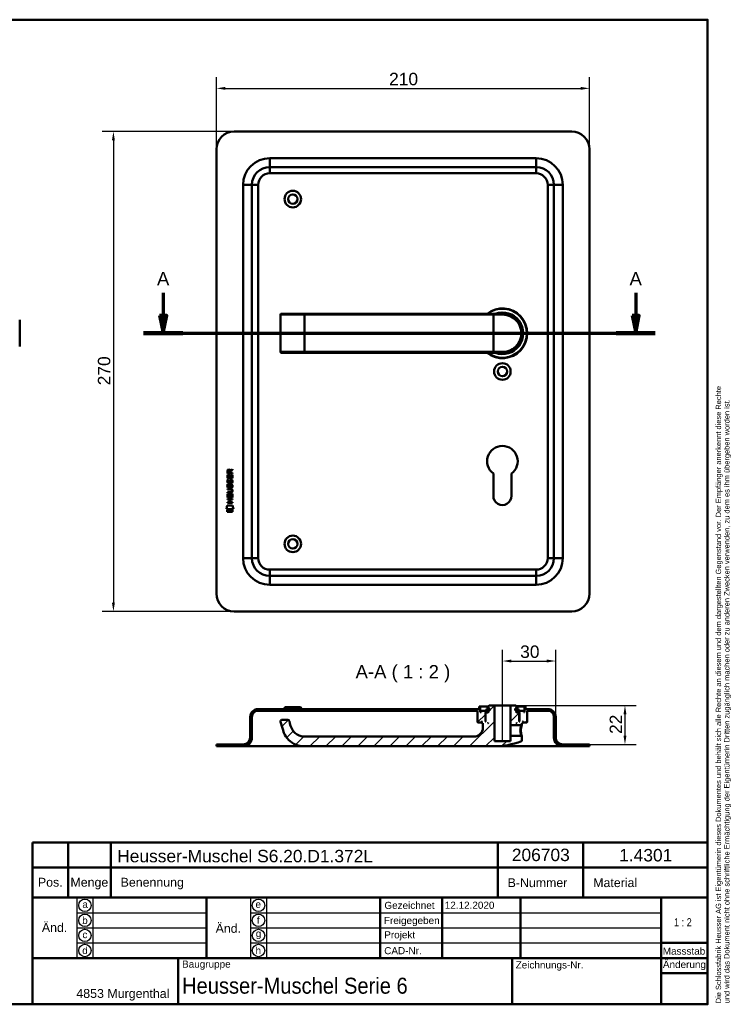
# Model space of a CAD drawing. Header units: millimetres. Extents: x 20 to 833, y 20 to 574.
# Tile 3 of 3: x 433 to 833, y 20 to 574. Entities that reach past the tile are written whole.
import ezdxf
from ezdxf.enums import TextEntityAlignment as Align

# ---------------------------------------------------------------- set-up
doc = ezdxf.new("R2010")
doc.units = ezdxf.units.MM
doc.header["$LTSCALE"] = 2
for name, color, linetype, lineweight in [('Bemaßungen(DIN)', 7, 'Continuous', 25), ('Mittellinie(DIN)', 7, 'Continuous', 25), ('Schnittansichtslinien(DIN)', 7, 'Continuous', 70), ('Sichtbare Kanten(DIN)', 7, 'Continuous', 50), ('Sichtbare tangentiale Kanten(DIN)', 7, 'Continuous', 50), ('Skizziergeometrie(DIN)', 7, 'Continuous', 50), ('Skizzierlinie(DIN)', 7, 'Continuous', 25), ('Symbole(DIN)', 7, 'Continuous', 25)]:
    doc.layers.add(name, color=color, linetype=linetype, lineweight=lineweight)
doc.layers.add('Schraffur', color=179, linetype='Continuous', lineweight=9, true_color=0x1e1e47)
doc.styles.add('Aktuell-DIN', font='arial.ttf')
doc.styles.add('Aktuell-DINGroßer Text', font='arial.ttf')
doc.styles.add('STANDARD-DIN~0', font='arial.ttf')
doc.styles.add('Textstil10', font='arial.ttf')
doc.styles.add('Textstil41', font='arial.ttf', dxfattribs={"width": 0.8})
doc.styles.add('Textstil83', font='arial.ttf', dxfattribs={"width": 0.8})
doc.dimstyles.new('CAD-LAN', dxfattribs={"dimscale": 2, "dimtxt": 3.5, "dimasz": 2.5, "dimexe": 3.175, "dimexo": 0, "dimgap": 0.8, "dimtad": 1, "dimrnd": 1e-08, "dimtxsty": 'STANDARD-DIN~0', "dimcen": 0.09, "dimdle": 10, "dimclrd": 250, "dimclre": 250, "dimclrt": 250, "dimadec": 0, "dimazin": 2, "dimtfac": 1, "dimtmove": 0, "dimatfit": 3, "dimfxl": 1, "dimtolj": 1, "dimtzin": 0, "dimlwd": 25, "dimlwe": 25, "dimarcsym": 0})

# ---------------------------------------------------------------- blocks, each defined once
blk = doc.blocks.new('Ränder Standardrahmen')
at = {"layer": 'Skizziergeometrie(DIN)', "flags": 128}
blk.add_lwpolyline([(10, 10), (10, 287), (410, 287), (410, 10), (10, 10)], dxfattribs=at)
blk = doc.blocks.new('Schriftfelder Heusser')
at = {"layer": 'Skizziergeometrie(DIN)'}
for p, q in [((101, 229.92), (101, 236.92)), ((101, 236.92), (291, 236.92)), ((111, 229.92), (111, 236.92)), ((123, 229.92), (123, 236.92)), ((232, 229.92), (232, 236.92)), ((256, 229.92), (256, 236.92)), ((291, 236.92), (291, 229.92)), ((101, 191.42), (101, 229.92)), ((101, 229.92), (291, 229.92)), ((111, 229.92), (111, 221.42)), ((123, 229.92), (123, 221.42)), ((232, 229.92), (232, 221.42)), ((256, 229.92), (256, 221.42)), ((291, 229.92), (291, 191.42)), ((101, 221.42), (291, 221.42)), ((150, 221.42), (150, 204.42)), ((198.85, 221.42), (198.85, 204.42)), ((216.35, 221.42), (216.35, 204.42)), ((238.35, 221.42), (238.35, 204.42)), ((278, 221.42), (278, 191.42)), ((278, 208.67), (291, 208.67)), ((101, 204.42), (291, 204.42)), ((142, 204.42), (142, 191.42)), ((236, 204.42), (236, 191.42)), ((278, 200.17), (291, 200.17)), ((291, 191.42), (101, 191.42))]:
    blk.add_line(p, q, dxfattribs=at)
at = {"layer": 'Skizzierlinie(DIN)'}
for p, q in [((113.5, 221.42), (113.5, 204.42)), ((118, 221.42), (118, 204.42)), ((162.35, 221.42), (162.35, 204.42)), ((166.85, 221.42), (166.85, 204.42)), ((113.5, 217.17), (150, 217.17)), ((162.35, 217.17), (278, 217.17)), ((113.5, 212.92), (150, 212.92)), ((162.35, 212.92), (278, 212.92)), ((113.5, 208.67), (150, 208.67)), ((162.35, 208.67), (278, 208.67))]:
    blk.add_line(p, q, dxfattribs=at)
for centre in [(115.75, 219.25), (164.6, 219.25), (115.75, 215.04), (164.6, 215.04), (115.75, 210.79), (164.6, 210.79), (115.75, 206.54), (164.6, 206.54)]:
    blk.add_circle(centre, 1.75, dxfattribs=at)
at = {"layer": 'Symbole(DIN)', "color": 7, "insert": (293.33, 191.7), "char_height": 1.5, "width": 182.3003, "attachment_point": 1, "rotation": 90, "line_spacing_factor": 0.944221, "style": 'Aktuell-DIN'}
blk.add_mtext('\\fArial|b0|i0;\\H1.5000;Die Schlossfabrik Heusser AG ist Eigentümerin dieses Dokumentes und behält sich alle Rechte an diesem und dem dargestellten Gegenstand vor. Der Empfänger anerkennt diese Rechte\\Pund wird das Dokument nicht ohne schriftliche Ermächtigung der Eigentümerin Dritten zugänglich machen oder zu anderen Zwecken verwenden, zu dem es ihm übergeben worden ist.\\P ', dxfattribs=at)
at = {"layer": 'Symbole(DIN)', "color": 179, "true_color": 0x262659, "style": 'Aktuell-DIN'}
for s, insert, char_height, attachment_point in [('B-Nummer', (234.74, 225.62), 2.489, 4), ('Material', (265.02, 225.62), 2.489, 5), ('Pos.', (106, 227), 2.489, 2), ('Menge', (117, 227), 2.489, 2), ('Benennung', (125.81, 225.38), 2.489, 4), ('\\fArial|b0|i0;a', (115.81, 219.53), 2, 5), ('\\fArial|b0|i0;e', (164.54, 219.53), 2, 5), ('\\fArial|b0|i0;Gezeichnet', (200.05, 219.23), 2, 4), ('\\fArial|b0|i0;b', (115.75, 215), 2, 5), ('\\fArial|b0|i0;f', (164.55, 215.06), 2, 5), ('\\fArial|b0|i0;Freigegeben', (199.92, 216), 2, 1), ('\\fArial|b0|i0;c', (115.75, 211.01), 2, 5), ('\\fArial|b0|i0;g', (164.63, 211.05), 2, 5), ('\\fArial|b0|i0;Projekt', (200, 211.98), 2, 1), ('\\fArial|b0|i0;d', (115.76, 206.55), 2, 5), ('\\fArial|b0|i0;h', (164.55, 206.57), 2, 5), ('\\fArial|b0|i0;CAD-Nr.', (200, 207.5), 2, 1), ('\\fArial|b0|i0;\\H2.0000;Massstab', (284.39, 206.37), 2, 5), ('\\fArial|b0|i0;\\H2.0000;Baugruppe', (143.1, 203.73), 2, 1), ('\\fArial|b0|i0;Zeichnungs-Nr.', (237, 203.5), 2, 1), ('\\fArial|b0|i0;\\H2.5000;4853 Murgenthal', (113.33, 192.46), 2.5, 7)]:
    blk.add_mtext(s, dxfattribs=dict(at, insert=insert, char_height=char_height, attachment_point=attachment_point))
at = {"layer": 'Symbole(DIN)', "color": 179, "true_color": 0x262659, "attachment_point": 5, "style": 'Aktuell-DIN'}
for s, insert, char_height, width in [('Änd.', (107.21, 213), 2.489, 12.3494), ('Änd.', (156.12, 212.76), 2.489, 12.3494), ('\\fArial|b0|i0;Änderung', (284.51, 202.33), 2, 12.1143)]:
    blk.add_mtext(s, dxfattribs=dict(at, insert=insert, char_height=char_height, width=width))
at = {"layer": 'Symbole(DIN)', "color": 7, "insert": (143.1, 196.62), "char_height": 4.5, "width": 90.18, "attachment_point": 4, "style": 'Aktuell-DIN'}
blk.add_mtext('\\fArial|b0|i0;\\W0.90;\\H4.5000;Heusser-Muschel Serie 6', dxfattribs=at)
at = {"layer": 'Symbole(DIN)', "color": 179, "true_color": 0x262659, "style": 'Textstil10'}
blk.add_attdef('ERSTELLUNGSDATUM_001', (217.04, 218.29), '', height=2, dxfattribs=at)
at = {"layer": 'Symbole(DIN)', "color": 179, "true_color": 0x262659}
for tag, height, style, p in [('AUTOR', 2.49, 'Aktuell-DIN', (240.03, 219.26)), ('KONTROLLDATUM', 2, 'Textstil10', (217.42, 215.04)), ('KONTROLLIERT_VON', 2, 'Textstil10', (239.98, 215.05))]:
    blk.add_attdef(tag, text='', height=height, dxfattribs=dict(at, style=style)).set_placement(p, align=Align.MIDDLE_LEFT)
at = {"layer": 'Symbole(DIN)', "color": 7, "style": 'Textstil83', "width": 0.8}
blk.add_attdef('Anfänglicher_Ansichtsmaßstab_001', (281.57, 213.34), '', height=2.3, dxfattribs=at)
at = {"layer": 'Symbole(DIN)', "color": 179, "true_color": 0x262659, "style": 'Textstil10'}
blk.add_attdef('PROJEKT', text='', height=2, dxfattribs=at).set_placement((217.77, 209.72), align=Align.BOTTOM_LEFT)
at = {"layer": 'Symbole(DIN)', "color": 7, "style": 'Textstil41', "width": 0.8}
blk.add_attdef('STATUS', text='', height=5, dxfattribs=at).set_placement((284.53, 195.86), align=Align.MIDDLE_CENTER)
blk = doc.blocks.new('*D20')
at = {"layer": 'Bemaßungen(DIN)', "color": 250, "linetype": 'Continuous', "lineweight": 25, "true_color": 0x3f3f3f, "transparency": 16777216}
for p, q in [((553.53, 511.06), (479.18, 511.06)), ((485.53, 506.06), (485.53, 246.06)), ((553.53, 241.06), (479.18, 241.06))]:
    blk.add_line(p, q, dxfattribs=at)
at = {"layer": 'Bemaßungen(DIN)', "color": 250, "linetype": 'Continuous', "true_color": 0x3f3f3f, "transparency": 16777216}
for points in [[(484.7, 506.06), (486.37, 506.06), (485.53, 511.06)], [(484.7, 246.06), (486.37, 246.06), (485.53, 241.06)]]:
    blk.add_solid(points, dxfattribs=at)
at = {"layer": 'Defpoints', "color": 0, "linetype": 'Continuous', "transparency": 16777216}
for p in [(553.53, 511.06), (485.53, 241.06), (553.53, 241.06)]:
    blk.add_point(p, dxfattribs=at)
at = {"layer": 'Bemaßungen(DIN)', "color": 250, "linetype": 'Continuous', "lineweight": 25, "true_color": 0x3f3f3f, "transparency": 16777216, "insert": (476.78, 368.28), "char_height": 7, "attachment_point": 1, "rotation": 90, "style": 'STANDARD-DIN~0'}
blk.add_mtext('\\A1;270', dxfattribs=at)
blk = doc.blocks.new('*D21')
at = {"layer": 'Bemaßungen(DIN)', "color": 250, "linetype": 'Continuous', "lineweight": 25, "true_color": 0x3f3f3f, "transparency": 16777216}
for p, q in [((543.53, 501.06), (543.53, 541.72)), ((753.53, 501.06), (753.53, 541.72)), ((548.53, 535.37), (748.53, 535.37))]:
    blk.add_line(p, q, dxfattribs=at)
at = {"layer": 'Bemaßungen(DIN)', "color": 250, "linetype": 'Continuous', "true_color": 0x3f3f3f, "transparency": 16777216}
for points in [[(548.53, 536.2), (548.53, 534.53), (543.53, 535.37)], [(748.53, 536.2), (748.53, 534.53), (753.53, 535.37)]]:
    blk.add_solid(points, dxfattribs=at)
at = {"layer": 'Defpoints', "color": 0, "linetype": 'Continuous', "transparency": 16777216}
for p in [(753.53, 535.37), (543.53, 501.06), (753.53, 501.06)]:
    blk.add_point(p, dxfattribs=at)
at = {"layer": 'Bemaßungen(DIN)', "color": 250, "linetype": 'Continuous', "lineweight": 25, "true_color": 0x3f3f3f, "transparency": 16777216, "insert": (640.75, 544.12), "char_height": 7, "attachment_point": 1, "style": 'STANDARD-DIN~0'}
blk.add_mtext('\\A1;210', dxfattribs=at)
blk = doc.blocks.new('2DTransSchnitt0')
at = {"layer": 'Schnittansichtslinien(DIN)', "linetype": 'Continuous'}
for p, q in [((256.78, 210.2), (256.78, 203.78)), ((389.8, 210.2), (389.8, 203.78)), ((255.78, 203.78), (256.78, 198.78)), ((257.78, 203.78), (255.78, 203.78)), ((256.78, 203.78), (256.78, 198.78)), ((256.78, 198.78), (257.78, 203.78)), ((388.8, 203.78), (389.8, 198.78)), ((390.8, 203.78), (388.8, 203.78)), ((389.8, 203.78), (389.8, 198.78)), ((389.8, 198.78), (390.8, 203.78)), ((251.27, 198.78), (395.31, 198.78))]:
    blk.add_line(p, q, dxfattribs=at)
at = {"layer": 'Schnittansichtslinien(DIN)', "linetype": 'Continuous', "lineweight": 140}
for p, q in [((251.27, 198.78), (262.3, 198.78)), ((384.28, 198.78), (395.31, 198.78))]:
    blk.add_line(p, q, dxfattribs=at)
at = {"layer": 'Schnittansichtslinien(DIN)', "linetype": 'Continuous', "flags": 128}
for points in [[(255.78, 203.78), (256.78, 198.78), (257.78, 203.78), (255.78, 203.78)], [(388.8, 203.78), (389.8, 198.78), (390.8, 203.78), (388.8, 203.78)]]:
    blk.add_lwpolyline(points, dxfattribs=at)
at = {"layer": 'Schnittansichtslinien(DIN)'}
for points in [[(255.78, 203.78), (256.78, 198.78), (257.78, 203.78), (255.78, 203.78)], [(388.8, 203.78), (389.8, 198.78), (390.8, 203.78), (388.8, 203.78)]]:
    blk.add_solid(points, dxfattribs=at)
at = {"layer": 'Schnittansichtslinien(DIN)', "char_height": 3.73, "attachment_point": 7, "style": 'Aktuell-DINGroßer Text'}
for insert in [(255.03, 212.28), (388.05, 212.28)]:
    blk.add_mtext('A', dxfattribs=dict(at, insert=insert))
blk = doc.blocks.new('*D24')
at = {"layer": 'Bemaßungen(DIN)', "color": 250, "linetype": 'Continuous', "lineweight": 25, "true_color": 0x3f3f3f, "transparency": 16777216}
for p, q in [((704.53, 193.15), (704.53, 219.5)), ((734.53, 181.65), (734.53, 219.5)), ((709.53, 213.15), (729.53, 213.15))]:
    blk.add_line(p, q, dxfattribs=at)
at = {"layer": 'Bemaßungen(DIN)', "color": 250, "linetype": 'Continuous', "true_color": 0x3f3f3f, "transparency": 16777216}
for points in [[(709.53, 213.98), (709.53, 212.32), (704.53, 213.15)], [(729.53, 213.98), (729.53, 212.32), (734.53, 213.15)]]:
    blk.add_solid(points, dxfattribs=at)
at = {"layer": 'Defpoints', "color": 0, "linetype": 'Continuous', "transparency": 16777216}
for p in [(734.53, 213.15), (704.53, 193.15), (734.53, 181.65)]:
    blk.add_point(p, dxfattribs=at)
at = {"layer": 'Bemaßungen(DIN)', "color": 250, "linetype": 'Continuous', "lineweight": 25, "true_color": 0x3f3f3f, "transparency": 16777216, "insert": (714.53, 221.9), "char_height": 7, "attachment_point": 1, "style": 'STANDARD-DIN~0'}
blk.add_mtext('\\A1;30', dxfattribs=at)
blk = doc.blocks.new('*D25')
at = {"layer": 'Bemaßungen(DIN)', "color": 250, "linetype": 'Continuous', "lineweight": 25, "true_color": 0x3f3f3f, "transparency": 16777216}
for p, q in [((712.03, 188.15), (779.88, 188.15)), ((773.53, 183.15), (773.53, 171.15)), ((753.53, 166.15), (779.88, 166.15))]:
    blk.add_line(p, q, dxfattribs=at)
at = {"layer": 'Bemaßungen(DIN)', "color": 250, "linetype": 'Continuous', "true_color": 0x3f3f3f, "transparency": 16777216}
for points in [[(772.7, 183.15), (774.37, 183.15), (773.53, 188.15)], [(772.7, 171.15), (774.37, 171.15), (773.53, 166.15)]]:
    blk.add_solid(points, dxfattribs=at)
at = {"layer": 'Defpoints', "color": 0, "linetype": 'Continuous', "transparency": 16777216}
for p in [(712.03, 188.15), (753.53, 166.15), (773.53, 166.15)]:
    blk.add_point(p, dxfattribs=at)
at = {"layer": 'Bemaßungen(DIN)', "color": 250, "linetype": 'Continuous', "lineweight": 25, "true_color": 0x3f3f3f, "transparency": 16777216, "insert": (764.9, 172.11), "char_height": 7, "attachment_point": 1, "rotation": 90, "style": 'STANDARD-DIN~0'}
blk.add_mtext('\\A1;22', dxfattribs=at)

msp = doc.modelspace()

# ---------------------------------------------------------------- hatches: boundary and pattern name
at = {"layer": 'Schraffur'}
h = msp.add_hatch(dxfattribs=at)
h.set_pattern_fill('ANSI31', color=256, scale=50.8, style=0)
h.set_pattern_definition([(45, (0, 0), (-4.49013, 4.49013), [])])
edge = h.paths.add_edge_path()
edge.add_spline(control_points=[(715.16, 177.151), (715.221, 177.212), (715.283, 177.273), (715.408, 177.393), (715.47, 177.454), (715.533, 177.514)], knot_values=[-0.0519781, -0.0519781, -0.0519781, -0.0519781, -0.0260545, -0.0260545, 0, 0, 0, 0], degree=3, periodic=0)
edge.add_line((715.533, 177.514), (715.533, 178.151))
edge.add_line((715.533, 178.151), (715.833, 178.151))
edge.add_line((715.833, 178.151), (716.033, 178.351))
edge.add_line((716.033, 178.351), (716.033, 178.951))
edge.add_line((716.033, 178.951), (715.833, 179.151))
edge.add_line((715.833, 179.151), (716.133, 179.151))
edge.add_line((716.133, 179.151), (716.133, 178.651))
edge.add_line((716.133, 178.651), (716.233, 178.551))
edge.add_line((716.233, 178.551), (718.333, 178.551))
edge.add_line((718.333, 178.551), (718.533, 178.751))
edge.add_line((718.533, 178.751), (718.533, 185.151))
edge.add_line((718.533, 185.151), (730.033, 185.151))
edge.add_ellipse((730.033, 181.651), major_axis=(0, 3.5), ratio=1, start_angle=270, end_angle=360, ccw=False)
edge.add_line((733.533, 181.651), (733.533, 170.151))
edge.add_ellipse((738.533, 170.151), major_axis=(-5, 0), ratio=1, start_angle=0, end_angle=90)
edge.add_line((738.533, 165.151), (753.533, 165.151))
edge.add_line((753.533, 165.151), (753.533, 166.151))
edge.add_line((753.533, 166.151), (738.533, 166.151))
edge.add_ellipse((738.533, 170.151), major_axis=(0, -4), ratio=1, start_angle=270, end_angle=360, ccw=False)
edge.add_line((734.533, 170.151), (734.533, 181.651))
edge.add_ellipse((730.033, 181.651), major_axis=(4.5, 0), ratio=1, start_angle=0, end_angle=90)
edge.add_line((730.033, 186.151), (717.533, 186.151))
edge.add_line((717.533, 186.151), (717.533, 187.651))
edge.add_line((717.533, 187.651), (717.033, 187.651))
edge.add_line((717.033, 187.651), (717.033, 184.351))
edge.add_line((717.033, 184.351), (716.533, 184.351))
edge.add_line((716.533, 184.351), (716.533, 185.151))
edge.add_line((716.533, 185.151), (713.533, 185.151))
edge.add_line((713.533, 185.151), (713.533, 184.351))
edge.add_line((713.533, 184.351), (714.283, 184.351))
edge.add_line((714.283, 184.351), (714.083, 184.151))
edge.add_line((714.083, 184.151), (714.083, 179.351))
edge.add_line((714.083, 179.351), (714.283, 179.151))
edge.add_line((714.283, 179.151), (714.033, 179.151))
edge.add_line((714.033, 179.151), (714.033, 183.951))
edge.add_line((714.033, 183.951), (713.833, 184.151))
edge.add_line((713.833, 184.151), (712.733, 184.151))
edge.add_line((712.733, 184.151), (712.533, 183.951))
edge.add_line((712.533, 183.951), (712.533, 185.351))
edge.add_line((712.533, 185.351), (713.549, 185.351))
edge.add_line((713.549, 185.351), (713.549, 186.251))
edge.add_line((713.549, 186.251), (712.047, 186.251))
edge.add_line((712.047, 186.251), (712.047, 185.351))
edge.add_line((712.047, 185.351), (711.633, 185.351))
edge.add_line((711.633, 185.351), (711.633, 186.451))
edge.add_line((711.633, 186.451), (712.533, 186.451))
edge.add_line((712.533, 186.451), (712.533, 187.651))
edge.add_line((712.533, 187.651), (712.033, 188.151))
edge.add_line((712.033, 188.151), (709.033, 188.151))
edge.add_line((709.033, 188.151), (709.033, 177.151))
edge.add_line((709.033, 177.151), (715.16, 177.151))
h.paths.add_polyline_path([(712.733, 178.151), (712.533, 178.151), (712.533, 178.351)], flags=0)
edge = h.paths.add_edge_path()
edge.add_spline(control_points=[(715.533, 170.787), (715.47, 170.847), (715.408, 170.908), (715.284, 171.029), (715.221, 171.089), (715.161, 171.151)], knot_values=[-0.0521166, -0.0521166, -0.0521166, -0.0521166, -0.0260583, -0.0260583, -0.0000782, -0.0000782, -0.0000782, -0.0000782], degree=3, periodic=0)
edge.add_line((715.161, 171.151), (709.033, 171.151))
edge.add_line((709.033, 171.151), (709.033, 168.151))
edge.add_line((709.033, 168.151), (700.033, 168.151))
edge.add_line((700.033, 168.151), (700.033, 188.151))
edge.add_line((700.033, 188.151), (697.033, 188.151))
edge.add_line((697.033, 188.151), (696.533, 187.651))
edge.add_line((696.533, 187.651), (696.533, 186.451))
edge.add_line((696.533, 186.451), (697.433, 186.451))
edge.add_line((697.433, 186.451), (697.433, 185.351))
edge.add_line((697.433, 185.351), (697.018, 185.351))
edge.add_line((697.018, 185.351), (697.018, 186.251))
edge.add_line((697.018, 186.251), (695.516, 186.251))
edge.add_line((695.516, 186.251), (695.516, 185.351))
edge.add_line((695.516, 185.351), (696.533, 185.351))
edge.add_line((696.533, 185.351), (696.533, 183.951))
edge.add_line((696.533, 183.951), (696.333, 184.151))
edge.add_line((696.333, 184.151), (695.233, 184.151))
edge.add_line((695.233, 184.151), (695.033, 183.951))
edge.add_line((695.033, 183.951), (695.033, 179.151))
edge.add_line((695.033, 179.151), (694.783, 179.151))
edge.add_line((694.783, 179.151), (694.983, 179.351))
edge.add_line((694.983, 179.351), (694.983, 184.151))
edge.add_line((694.983, 184.151), (694.783, 184.351))
edge.add_line((694.783, 184.351), (695.533, 184.351))
edge.add_line((695.533, 184.351), (695.533, 185.151))
edge.add_line((695.533, 185.151), (692.533, 185.151))
edge.add_line((692.533, 185.151), (692.533, 184.351))
edge.add_line((692.533, 184.351), (692.033, 184.351))
edge.add_line((692.033, 184.351), (692.033, 187.651))
edge.add_line((692.033, 187.651), (691.533, 187.651))
edge.add_line((691.533, 187.651), (691.533, 186.151))
edge.add_line((691.533, 186.151), (567.033, 186.151))
edge.add_ellipse((567.033, 181.651), major_axis=(0, 4.5), ratio=1, start_angle=0, end_angle=90)
edge.add_line((562.533, 181.651), (562.533, 170.151))
edge.add_ellipse((558.533, 170.151), major_axis=(4, 0), ratio=1, start_angle=270, end_angle=360, ccw=False)
edge.add_line((558.533, 166.151), (543.533, 166.151))
edge.add_line((543.533, 166.151), (543.533, 165.151))
edge.add_line((543.533, 165.151), (558.533, 165.151))
edge.add_ellipse((558.533, 170.151), major_axis=(0, -5), ratio=1, start_angle=0, end_angle=90)
edge.add_line((563.533, 170.151), (563.533, 181.651))
edge.add_ellipse((567.033, 181.651), major_axis=(-3.5, 0), ratio=1, start_angle=270, end_angle=360, ccw=False)
edge.add_line((567.033, 185.151), (690.533, 185.151))
edge.add_line((690.533, 185.151), (690.533, 178.751))
edge.add_line((690.533, 178.751), (690.733, 178.551))
edge.add_line((690.733, 178.551), (692.833, 178.551))
edge.add_line((692.833, 178.551), (692.933, 178.651))
edge.add_line((692.933, 178.651), (692.933, 179.151))
edge.add_line((692.933, 179.151), (693.233, 179.151))
edge.add_line((693.233, 179.151), (693.033, 178.951))
edge.add_line((693.033, 178.951), (693.033, 178.351))
edge.add_line((693.033, 178.351), (693.233, 178.151))
edge.add_line((693.233, 178.151), (693.533, 178.151))
edge.add_line((693.533, 178.151), (693.533, 175.651))
edge.add_ellipse((688.533, 175.651), major_axis=(5, 0), ratio=1, start_angle=270, end_angle=360, ccw=False)
edge.add_line((688.533, 170.651), (593.033, 170.651))
edge.add_spline(control_points=[(593.033, 170.651), (592.22, 170.651), (591.406, 170.788), (590.082, 171.223), (589.296, 171.542), (587.598, 172.767), (586.864, 173.549), (585.409, 175.86), (585.084, 177.374), (584.613, 179.38)], knot_values=[-1.922427, -1.922427, -1.922427, -1.922427, -1.3852973, -1.3852973, -1.0019081, -1.0019081, -0.6180262, -0.6180262, 0, 0, 0, 0], degree=3, periodic=0)
edge.add_ellipse((583.64, 179.151), major_axis=(0.974, 0.229), ratio=1, start_angle=0, end_angle=76.78481)
edge.add_line((583.64, 180.151), (580.639, 180.151))
edge.add_ellipse((580.639, 179.151), major_axis=(0, 1), ratio=1, start_angle=0, end_angle=106)
edge.add_spline(control_points=[(579.678, 178.875), (581.13, 173.812), (581.166, 173.602), (582.143, 171.343), (583.029, 169.945), (585.284, 167.752), (586.622, 166.752), (589.868, 165.459), (591.45, 165.151), (593.033, 165.151)], knot_values=[-2.318059, -2.318059, -2.318059, -2.318059, -1.8086023, -1.8086023, -1.0480104, -1.0480104, -0.4749296, -0.4749296, 0, 0, 0, 0], degree=3, periodic=0)
edge.add_line((593.033, 165.151), (699.533, 165.151))
edge.add_ellipse((699.533, 209.318), major_axis=(0, -44.167), ratio=1, start_angle=0, end_angle=20.78793)
edge.add_spline(control_points=[(715.208, 168.026), (715.243, 168.039), (715.275, 168.056), (715.337, 168.096), (715.365, 168.12), (715.447, 168.205), (715.478, 168.265), (715.519, 168.369), (715.531, 168.431), (715.533, 168.493)], knot_values=[-0.0467748, -0.0467748, -0.0467748, -0.0467748, -0.0401013, -0.0401013, -0.0334375, -0.0334375, -0.0186427, -0.0186427, -0.0000004, -0.0000004, -0.0000004, -0.0000004], degree=3, periodic=0)
edge.add_line((715.533, 168.493), (715.533, 170.787))
h.paths.add_polyline_path([(696.533, 178.151), (696.333, 178.151), (696.533, 178.351)], flags=0)

# ---------------------------------------------------------------- linework, layer by layer
at = {"layer": 'Mittellinie(DIN)', "linetype": 'Continuous'}
msp.add_line((704.533, 167.651), (704.533, 193.151), dxfattribs=at)
at = {"layer": 'Sichtbare Kanten(DIN)'}
for p, q in [((743.533, 511.059), (553.533, 511.059)), ((543.533, 501.059), (543.533, 251.059)), ((753.533, 251.059), (753.533, 501.059)), ((723.533, 491.059), (573.533, 491.059)), ((563.533, 481.059), (563.533, 271.059)), ((733.533, 271.059), (733.533, 481.059)), ((432.767, 405.059), (432.767, 390.059)), ((579.639, 408.059), (579.639, 387.059)), ((580.139, 408.559), (580.159, 408.559)), ((593.033, 408.559), (580.159, 408.559)), ((699.533, 408.559), (593.033, 408.559)), ((699.533, 408.559), (704.533, 408.559)), ((580.159, 386.559), (580.139, 386.559)), ((580.159, 386.559), (593.033, 386.559)), ((593.033, 386.559), (699.533, 386.559)), ((704.533, 386.559), (699.533, 386.559)), ((705.149, 386.577), (705.149, 386.577)), ((549.712, 315.976), (549.713, 317.981)), ((552.57, 315.974), (549.712, 315.976)), ((549.713, 317.981), (550.062, 317.98)), ((549.714, 318.707), (549.716, 320.02)), ((552.572, 318.704), (549.714, 318.707)), ((550.062, 317.98), (550.06, 316.353)), ((550.06, 316.353), (550.955, 316.353)), ((550.064, 319.976), (550.064, 319.088)), ((550.064, 319.088), (551.081, 319.087)), ((550.955, 316.353), (550.956, 317.799)), ((550.956, 317.799), (551.304, 317.799)), ((551.081, 319.087), (551.082, 319.975)), ((551.304, 317.799), (551.303, 316.352)), ((551.303, 316.352), (552.222, 316.351)), ((551.379, 320.336), (552.574, 321.126)), ((551.432, 319.937), (551.431, 319.087)), ((551.431, 319.087), (552.573, 319.086)), ((552.574, 320.692), (551.432, 319.937)), ((552.222, 316.351), (552.223, 317.999)), ((552.223, 317.999), (552.572, 317.998)), ((552.572, 317.998), (552.57, 315.974)), ((552.573, 319.086), (552.572, 318.704)), ((552.574, 321.126), (552.574, 320.692)), ((699.433, 306.045), (699.453, 318.62)), ((709.59, 318.604), (709.633, 306.054)), ((549.881, 312.656), (550.22, 312.556)), ((549.883, 315.203), (550.222, 315.102)), ((550.078, 311.324), (550.085, 311.307)), ((550.08, 313.871), (550.087, 313.854)), ((550.762, 311.227), (550.772, 311.244)), ((550.764, 313.773), (550.774, 313.79)), ((551.81, 312.353), (551.798, 312.353)), ((551.812, 314.9), (551.8, 314.9)), ((549.703, 305.239), (549.705, 307.243)), ((552.562, 305.236), (549.703, 305.239)), ((549.705, 308.191), (551.375, 308.19)), ((549.705, 307.814), (549.705, 308.191)), ((551.351, 307.813), (549.705, 307.814)), ((549.705, 307.243), (550.053, 307.243)), ((549.707, 310.126), (551.353, 310.125)), ((549.707, 309.749), (549.707, 310.126)), ((551.376, 309.748), (549.707, 309.749)), ((550.053, 307.243), (550.052, 305.616)), ((550.052, 305.616), (550.946, 305.615)), ((550.946, 305.615), (550.948, 307.062)), ((550.948, 307.062), (551.296, 307.062)), ((551.296, 307.062), (551.295, 305.615)), ((551.295, 305.615), (552.213, 305.614)), ((552.213, 305.614), (552.215, 307.261)), ((552.215, 307.261), (552.563, 307.261)), ((552.256, 308.962), (552.256, 308.972)), ((552.563, 307.261), (552.562, 305.236)), ((549.168, 298.556), (549.627, 300.689)), ((549.627, 300.689), (552.633, 300.687)), ((549.699, 302.134), (549.7, 302.511)), ((552.558, 302.131), (549.699, 302.134)), ((549.7, 302.511), (550.943, 302.51)), ((549.701, 304.068), (549.701, 304.445)), ((549.701, 304.445), (552.56, 304.443)), ((550.944, 304.067), (549.701, 304.068)), ((550.943, 302.51), (550.944, 304.067)), ((551.3, 304.067), (551.299, 302.509)), ((551.299, 302.509), (552.558, 302.508)), ((552.559, 304.066), (551.3, 304.067)), ((552.558, 302.508), (552.558, 302.131)), ((552.56, 304.443), (552.559, 304.066)), ((552.633, 300.687), (553.083, 298.553)), ((553.083, 298.553), (549.168, 298.556)), ((549.627, 297.129), (549.628, 298.271)), ((552.624, 297.126), (549.627, 297.129)), ((549.628, 298.271), (552.624, 298.268)), ((552.624, 298.268), (552.624, 297.126)), ((573.533, 261.059), (723.533, 261.059)), ((553.533, 241.059), (743.533, 241.059)), ((691.533, 186.151), (567.033, 186.151)), ((567.033, 185.151), (690.533, 185.151)), ((582.283, 187.151), (581.283, 186.151)), ((582.283, 187.151), (590.783, 187.151)), ((590.783, 187.151), (591.783, 186.151)), ((690.533, 185.151), (690.533, 178.751)), ((692.033, 187.651), (691.533, 187.651)), ((691.533, 187.651), (691.533, 186.151)), ((692.033, 184.351), (692.033, 187.651)), ((692.033, 187.651), (696.533, 187.651)), ((692.533, 184.351), (692.033, 184.351)), ((695.533, 185.151), (692.533, 185.151)), ((692.533, 185.151), (692.533, 184.351)), ((694.983, 184.151), (694.783, 184.351)), ((694.783, 184.351), (695.533, 184.351)), ((694.983, 179.351), (694.983, 184.151)), ((694.983, 184.151), (695.233, 184.151)), ((695.233, 184.151), (695.033, 183.951)), ((695.033, 183.951), (695.033, 179.151)), ((696.333, 184.151), (695.233, 184.151)), ((697.018, 186.251), (695.516, 186.251)), ((695.516, 186.251), (695.516, 185.351)), ((695.516, 185.351), (696.533, 185.351)), ((695.533, 184.351), (695.533, 185.151)), ((695.533, 185.151), (696.533, 185.151)), ((696.533, 184.351), (695.533, 184.351)), ((696.533, 183.951), (696.333, 184.151)), ((696.533, 184.151), (696.333, 184.151)), ((697.033, 188.151), (696.533, 187.651)), ((696.533, 187.651), (696.533, 186.451)), ((696.533, 186.451), (697.433, 186.451)), ((696.533, 185.351), (696.533, 183.951)), ((697.018, 185.351), (697.018, 186.251)), ((697.433, 186.251), (697.018, 186.251)), ((697.433, 185.351), (697.018, 185.351)), ((700.033, 188.151), (697.033, 188.151)), ((697.433, 186.451), (697.433, 185.351)), ((700.033, 168.151), (700.033, 188.151)), ((709.033, 188.151), (700.033, 188.151)), ((712.033, 188.151), (709.033, 188.151)), ((709.033, 188.151), (709.033, 177.151)), ((711.633, 185.351), (711.633, 186.451)), ((711.633, 186.451), (712.533, 186.451)), ((712.047, 186.251), (711.633, 186.251)), ((712.047, 185.351), (711.633, 185.351)), ((712.533, 187.651), (712.033, 188.151)), ((713.549, 186.251), (712.047, 186.251)), ((712.047, 186.251), (712.047, 185.351)), ((712.533, 186.451), (712.533, 187.651)), ((712.533, 187.651), (717.033, 187.651)), ((712.533, 183.951), (712.533, 185.351)), ((712.533, 185.351), (713.549, 185.351)), ((712.533, 185.151), (713.533, 185.151)), ((713.533, 184.351), (712.533, 184.351)), ((712.733, 184.151), (712.533, 183.951)), ((712.733, 184.151), (712.533, 184.151)), ((713.833, 184.151), (712.733, 184.151)), ((716.533, 185.151), (713.533, 185.151)), ((713.533, 185.151), (713.533, 184.351)), ((713.533, 184.351), (714.283, 184.351)), ((713.549, 185.351), (713.549, 186.251)), ((714.033, 183.951), (713.833, 184.151)), ((713.833, 184.151), (714.083, 184.151)), ((714.033, 179.151), (714.033, 183.951)), ((714.283, 184.351), (714.083, 184.151)), ((714.083, 184.151), (714.083, 179.351)), ((716.533, 184.351), (716.533, 185.151)), ((717.033, 184.351), (716.533, 184.351)), ((717.533, 187.651), (717.033, 187.651)), ((717.033, 187.651), (717.033, 184.351)), ((717.533, 186.151), (717.533, 187.651)), ((730.033, 186.151), (717.533, 186.151)), ((718.533, 178.751), (718.533, 185.151)), ((718.533, 185.151), (730.033, 185.151)), ((562.533, 181.651), (562.533, 170.151)), ((563.533, 170.151), (563.533, 181.651)), ((583.64, 180.151), (580.639, 180.151)), ((690.533, 178.751), (690.733, 178.551)), ((690.733, 178.551), (692.833, 178.551)), ((692.833, 178.551), (692.933, 178.651)), ((692.833, 178.551), (693.033, 178.551)), ((692.933, 178.651), (692.933, 179.151)), ((692.933, 179.151), (693.233, 179.151)), ((693.033, 178.651), (692.933, 178.651)), ((693.233, 179.151), (693.033, 178.951)), ((693.033, 178.951), (693.033, 178.351)), ((693.033, 178.351), (693.233, 178.151)), ((693.233, 178.151), (693.533, 178.151)), ((693.533, 178.151), (693.533, 175.651)), ((694.783, 179.151), (694.983, 179.351)), ((695.033, 179.151), (694.783, 179.151)), ((695.033, 179.351), (694.983, 179.351)), ((696.333, 178.151), (696.533, 178.351)), ((696.533, 178.151), (696.333, 178.151)), ((696.533, 178.351), (696.533, 178.151)), ((712.533, 178.151), (712.533, 178.351)), ((712.533, 178.351), (712.733, 178.151)), ((712.733, 178.151), (712.533, 178.151)), ((714.083, 179.351), (714.033, 179.351)), ((714.283, 179.151), (714.033, 179.151)), ((714.083, 179.351), (714.283, 179.151)), ((715.159, 177.152), (715.532, 177.514)), ((715.533, 177.514), (715.533, 178.151)), ((715.533, 178.151), (715.833, 178.151)), ((716.033, 178.951), (715.833, 179.151)), ((715.833, 179.151), (716.133, 179.151)), ((715.833, 178.151), (716.033, 178.351)), ((716.033, 178.351), (716.033, 178.951)), ((716.133, 178.651), (716.033, 178.651)), ((716.033, 178.551), (716.233, 178.551)), ((716.133, 179.151), (716.133, 178.651)), ((716.133, 178.651), (716.233, 178.551)), ((716.233, 178.551), (718.333, 178.551)), ((718.333, 178.551), (718.533, 178.751)), ((733.533, 181.651), (733.533, 170.151)), ((734.533, 170.151), (734.533, 181.651)), ((709.033, 177.151), (715.16, 177.151)), ((709.033, 171.151), (709.033, 177.151)), ((688.533, 170.651), (593.033, 170.651)), ((709.033, 168.151), (700.033, 168.151)), ((715.161, 171.151), (709.033, 171.151)), ((709.033, 171.151), (709.033, 168.151)), ((715.533, 170.787), (715.159, 171.149)), ((715.533, 168.493), (715.533, 170.787)), ((558.533, 166.151), (543.533, 166.151)), ((543.533, 166.151), (543.533, 165.151)), ((543.533, 165.151), (558.533, 165.151)), ((558.533, 165.151), (573.533, 165.151)), ((593.033, 165.151), (573.533, 165.151)), ((593.033, 165.151), (699.533, 165.151)), ((723.533, 165.151), (699.533, 165.151)), ((723.533, 165.151), (738.533, 165.151)), ((753.533, 166.151), (738.533, 166.151)), ((738.533, 165.151), (753.533, 165.151)), ((753.533, 165.151), (753.533, 166.151))]:
    msp.add_line(p, q, dxfattribs=at)
for centre, radius in [((586.533, 473.059), 4.65), ((586.533, 473.059), 2.65), ((704.533, 376.059), 4.65), ((704.533, 376.059), 2.65), ((586.533, 279.059), 4.65), ((586.533, 279.059), 2.65)]:
    msp.add_circle(centre, radius, dxfattribs=at)
for centre, radius, start, end in [((553.533, 501.059), 10, 90, 180), ((743.533, 501.059), 10, 0, 90), ((573.533, 481.059), 10, 90, 180), ((723.533, 481.059), 10, 0, 90), ((704.533, 397.559), 14, 231.78679, 128.21321), ((704.533, 397.559), 13.8, 232.8542, 127.1458), ((580.139, 408.059), 0.5, 90, 180), ((704.533, 397.559), 11.7, 250.08028, 109.91972), ((704.533, 397.559), 11.6, 251.49137, 108.50863), ((704.533, 397.559), 11.5, 253.04257, 106.95743), ((704.533, 397.559), 11.3, 256.76803, 103.23197), ((716.856, 384.861), 8.678, 159.58305, 159.58545), ((580.139, 387.059), 0.5, 180, 270), ((706.764, 387.451), 0.85, 240.5243, 240.67321), ((706.764, 387.451), 0.85, 324.22686, 324.42853), ((716.856, 384.861), 8.678, 163.58627, 163.59762), ((704.533, 325.559), 8.6, 306.01959, 233.79375), ((704.533, 306.037), 5.1, 179.90875, 0.19467), ((573.533, 271.059), 10, 180, 270), ((723.533, 271.059), 10, 270, 0), ((553.533, 251.059), 10, 180, 270), ((743.533, 251.059), 10, 270, 0), ((567.033, 181.651), 4.5, 90, 180), ((567.033, 181.651), 3.5, 90, 180), ((730.033, 181.651), 4.5, 0, 90), ((730.033, 181.651), 3.5, 0, 90), ((580.639, 179.151), 1, 90, 196), ((583.64, 179.151), 1, 13.21519, 90), ((688.533, 175.651), 5, 270, 0), ((558.533, 170.151), 4, 270, 0), ((558.533, 170.151), 5, 270, 0), ((699.533, 209.318), 44.167, 270, 290.78793), ((738.533, 170.151), 5, 180, 270), ((738.533, 170.151), 4, 180, 270)]:
    msp.add_arc(centre, radius, start, end, dxfattribs=at)
for centre, major_axis, ratio, start_param, end_param in [((551.243, 319.203), (0.976, -1.274), 0.5180415, 2.7627686, 3.7355131), ((549.85, 319.123), (-1.242, -1.64), 0.5994938, 2.7365723, 3.5673799), ((551.429, 314.682), (1.192, 3.54), 0.2215161, 2.8263053, 2.8854462), ((551.346, 316.982), (1.103, 3.296), 0.2312948, 2.8124619, 2.8734213), ((550.831, 312.127), (0.583, 1.012), 0.541605, 2.7569093, 3.2147406), ((550.825, 314.665), (0.574, 1.004), 0.5438409, 2.7534304, 3.2137241), ((550.703, 311.251), (0.098, 0.139), 0.3641716, 4.4844927, 4.7925708), ((550.705, 313.798), (0.098, 0.139), 0.3641716, 4.4844927, 4.7925708), ((551.151, 310.668), (0.838, 1.64), 0.4594521, 5.9760112, 6.497704), ((551.152, 313.213), (0.839, 1.642), 0.4591024, 5.9761877, 6.4975755), ((547.535, 312.495), (4.808, -4.323), 0.3742014, 5.888113, 6.6064523), ((547.531, 305.451), (4.814, 4.313), 0.3742661, 5.9599282, 6.6783921), ((528.823, 328.799), (23.266, -20.361), 0.1371339, 6.127502, 6.402435)]:
    msp.add_ellipse(centre, major_axis=major_axis, ratio=ratio, start_param=start_param, end_param=end_param, dxfattribs=at)
for points, knots in [([(704.533, 386.559), (706.19, 386.559), (707.832, 386.939), (709.305, 387.649), (710.778, 388.358), (712.082, 389.393), (713.108, 390.669), (714.133, 391.946), (714.876, 393.464), (715.25, 395.083), (715.624, 396.701), (715.624, 398.421), (715.25, 400.038), (714.876, 401.655), (714.133, 403.173), (713.108, 404.449), (712.083, 405.725), (710.779, 406.76), (709.306, 407.47), (707.833, 408.179), (706.19, 408.559), (704.533, 408.559)], [-3.3432814, -3.3432814, -3.3432814, -3.3432814, -2.8656698, -2.8656698, -2.8656698, -2.3880581, -2.3880581, -2.3880581, -1.9104465, -1.9104465, -1.9104465, -1.4328349, -1.4328349, -1.4328349, -0.9552233, -0.9552233, -0.9552233, -0.4776116, -0.4776116, -0.4776116, 0, 0, 0, 0]), ([(552.256, 308.972), (552.256, 309.019), (552.254, 309.066), (552.238, 309.201), (552.215, 309.289), (552.141, 309.439), (552.094, 309.501), (551.974, 309.607), (551.904, 309.647), (551.687, 309.73), (551.527, 309.747), (551.376, 309.748)], [0, 0, 0, 0, 0.01400423, 0.01400423, 0.0408947, 0.0408947, 0.06439039, 0.06439039, 0.08887549, 0.08887549, 0.13413559, 0.13413559, 0.13413559, 0.13413559]), ([(579.678, 178.875), (581.13, 173.812), (581.166, 173.602), (582.143, 171.343), (583.029, 169.945), (585.284, 167.752), (586.622, 166.752), (589.868, 165.459), (591.45, 165.151), (593.033, 165.151)], [-2.318059, -2.318059, -2.318059, -2.318059, -1.8086023, -1.8086023, -1.0480104, -1.0480104, -0.4749296, -0.4749296, 0, 0, 0, 0]), ([(593.033, 170.651), (592.22, 170.651), (591.406, 170.788), (590.082, 171.223), (589.296, 171.542), (587.598, 172.767), (586.864, 173.549), (585.409, 175.86), (585.084, 177.374), (584.613, 179.38)], [-1.922427, -1.922427, -1.922427, -1.922427, -1.3852973, -1.3852973, -1.0019081, -1.0019081, -0.6180262, -0.6180262, 0, 0, 0, 0]), ([(715.533, 170.787), (715.533, 170.787), (715.489, 170.928), (715.099, 172.125), (714.923, 174.152), (715.102, 176.18), (715.489, 177.373), (715.532, 177.514), (715.532, 177.514)], [0.528561, 0.528561, 0.528561, 0.528561, 0.6043056, 0.9064584, 1.0575348, 1.2086112, 1.510764, 1.5862591, 1.5862591, 1.5862591, 1.5862591]), ([(715.16, 177.151), (715.161, 177.151), (715.152, 177.125), (715.135, 177.075), (715.065, 176.874), (714.851, 176.265), (714.723, 175.459), (714.658, 175.056), (714.615, 174.604), (714.615, 174.152), (714.615, 173.7), (714.657, 173.248), (714.721, 172.845), (714.849, 172.038), (715.065, 171.429), (715.135, 171.227), (715.153, 171.177), (715.161, 171.151), (715.161, 171.151)], [0.5288126, 0.5288126, 0.5288126, 0.5288126, 0.6043056, 0.6043056, 0.6043056, 0.9064584, 0.9064584, 0.9064584, 1.0575348, 1.0575348, 1.0575348, 1.2086112, 1.2086112, 1.2086112, 1.510764, 1.510764, 1.510764, 1.5865048, 1.5865048, 1.5865048, 1.5865048]), ([(715.208, 168.025), (715.243, 168.039), (715.275, 168.056), (715.337, 168.096), (715.365, 168.12), (715.447, 168.205), (715.478, 168.265), (715.519, 168.369), (715.531, 168.431), (715.531, 168.493)], [-0.046774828, -0.046774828, -0.046774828, -0.046774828, -0.040101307, -0.040101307, -0.03343753, -0.03343753, -0.018642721, -0.018642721, -0.000000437, -0.000000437, -0.000000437, -0.000000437])]:
    msp.add_open_spline(points, degree=3, knots=knots, dxfattribs=at)
for points in [[(549.716, 320.02), (549.73, 320.462), (549.962, 320.924), (550.575, 320.923)], [(551.082, 319.975), (551.082, 320.248), (550.995, 320.574), (550.58, 320.574)], [(549.758, 311.178), (549.667, 311.418), (549.638, 311.652), (549.68, 311.98)], [(549.76, 313.724), (549.669, 313.965), (549.64, 314.198), (549.682, 314.526)], [(549.68, 311.98), (549.698, 312.119), (549.739, 312.326), (549.81, 312.499)], [(549.682, 314.526), (549.7, 314.666), (549.741, 314.873), (549.812, 315.046)], [(550.317, 310.717), (550.094, 310.75), (549.864, 310.895), (549.758, 311.178)], [(550.319, 313.264), (550.096, 313.296), (549.866, 313.442), (549.76, 313.724)], [(549.81, 312.499), (549.83, 312.549), (549.881, 312.656), (549.881, 312.656)], [(549.812, 315.046), (549.832, 315.095), (549.883, 315.203), (549.883, 315.203)], [(550.065, 312.091), (550.001, 311.839), (549.995, 311.614), (550.053, 311.398)], [(550.067, 314.638), (550.003, 314.385), (549.997, 314.161), (550.055, 313.945)], [(550.22, 312.556), (550.22, 312.556), (550.1, 312.229), (550.065, 312.091)], [(550.222, 315.102), (550.222, 315.102), (550.102, 314.776), (550.067, 314.638)], [(550.29, 311.094), (550.437, 311.035), (550.625, 311.07), (550.73, 311.185)], [(550.292, 313.641), (550.439, 313.581), (550.627, 313.617), (550.732, 313.731)], [(550.472, 310.704), (550.371, 310.706), (550.35, 310.712), (550.317, 310.717)], [(550.474, 313.251), (550.373, 313.252), (550.352, 313.259), (550.319, 313.264)], [(551.1, 311.069), (550.984, 310.859), (550.789, 310.7), (550.472, 310.704)], [(551.102, 313.615), (550.986, 313.405), (550.791, 313.247), (550.474, 313.251)], [(550.772, 311.244), (550.841, 311.353), (550.898, 311.517), (550.953, 311.762)], [(550.774, 313.79), (550.843, 313.9), (550.9, 314.063), (550.955, 314.308)], [(550.953, 311.762), (551.037, 312.13), (551.139, 312.341), (551.28, 312.508)], [(550.955, 314.308), (551.039, 314.676), (551.141, 314.888), (551.282, 315.055)], [(551.292, 311.611), (551.238, 311.372), (551.175, 311.207), (551.1, 311.069)], [(551.294, 314.158), (551.24, 313.918), (551.177, 313.753), (551.102, 313.615)], [(551.28, 312.508), (551.373, 312.619), (551.504, 312.691), (551.683, 312.715)], [(551.282, 315.055), (551.375, 315.165), (551.506, 315.238), (551.685, 315.262)], [(551.341, 311.81), (551.333, 311.78), (551.293, 311.614), (551.292, 311.611)], [(551.343, 314.357), (551.335, 314.327), (551.295, 314.16), (551.294, 314.158)], [(551.527, 312.235), (551.456, 312.146), (551.396, 312.008), (551.341, 311.81)], [(551.529, 314.782), (551.458, 314.693), (551.398, 314.555), (551.343, 314.357)], [(551.798, 312.353), (551.676, 312.353), (551.601, 312.32), (551.527, 312.235)], [(551.8, 314.9), (551.678, 314.9), (551.603, 314.867), (551.529, 314.782)], [(551.683, 312.715), (551.971, 312.753), (552.253, 312.653), (552.447, 312.337)], [(551.685, 315.262), (551.973, 315.3), (552.255, 315.2), (552.449, 314.883)], [(552.002, 310.77), (552.002, 310.77), (552.157, 311.024), (552.216, 311.309)], [(552.371, 310.684), (552.35, 310.688), (552.002, 310.77), (552.002, 310.77)], [(552.004, 313.317), (552.004, 313.317), (552.159, 313.571), (552.218, 313.856)], [(552.373, 313.23), (552.352, 313.235), (552.004, 313.317), (552.004, 313.317)], [(552.216, 311.309), (552.285, 311.642), (552.284, 311.918), (552.178, 312.115)], [(552.218, 313.856), (552.287, 314.189), (552.286, 314.465), (552.18, 314.662)], [(552.595, 311.402), (552.565, 311.071), (552.407, 310.741), (552.371, 310.684)], [(552.597, 313.948), (552.567, 313.617), (552.409, 313.288), (552.373, 313.23)], [(552.447, 312.337), (552.557, 312.156), (552.611, 311.937), (552.611, 311.667)], [(552.449, 314.883), (552.559, 314.703), (552.613, 314.484), (552.613, 314.214)], [(552.611, 311.667), (552.611, 311.583), (552.604, 311.497), (552.595, 311.402)], [(552.613, 314.214), (552.613, 314.129), (552.606, 314.043), (552.597, 313.948)]]:
    msp.add_open_spline(points, degree=3, dxfattribs=at)
at = {"layer": 'Sichtbare tangentiale Kanten(DIN)'}
for p, q in [((573.533, 496.059), (723.533, 496.059)), ((573.533, 496.059), (573.533, 491.059)), ((723.533, 496.059), (723.533, 491.059)), ((573.533, 487.559), (573.533, 491.059)), ((723.533, 487.559), (573.533, 487.559)), ((723.533, 487.559), (723.533, 491.059)), ((558.533, 271.059), (558.533, 481.059)), ((558.533, 481.059), (563.533, 481.059)), ((567.033, 481.059), (563.533, 481.059)), ((567.033, 481.059), (567.033, 271.059)), ((730.033, 271.059), (730.033, 481.059)), ((730.033, 481.059), (733.533, 481.059)), ((738.533, 481.059), (733.533, 481.059)), ((738.533, 481.059), (738.533, 271.059)), ((579.678, 408.059), (579.639, 408.059)), ((579.678, 387.059), (579.678, 408.059)), ((579.678, 408.059), (593.033, 408.059)), ((593.033, 408.559), (593.033, 408.059)), ((593.033, 408.059), (699.533, 408.059)), ((593.033, 408.059), (593.033, 387.059)), ((699.533, 408.559), (699.533, 408.059)), ((699.533, 408.059), (699.533, 387.059)), ((704.59, 408.059), (699.533, 408.059)), ((579.639, 387.059), (579.678, 387.059)), ((593.033, 387.059), (579.678, 387.059)), ((699.533, 387.059), (593.033, 387.059)), ((593.033, 386.559), (593.033, 387.059)), ((699.533, 387.059), (704.59, 387.059)), ((699.533, 386.559), (699.533, 387.059)), ((558.533, 271.059), (563.533, 271.059)), ((567.033, 271.059), (563.533, 271.059)), ((730.033, 271.059), (733.533, 271.059)), ((738.533, 271.059), (733.533, 271.059)), ((573.533, 264.559), (723.533, 264.559)), ((573.533, 261.059), (573.533, 264.559)), ((573.533, 261.059), (573.533, 256.059)), ((723.533, 264.559), (723.533, 261.059)), ((723.533, 256.059), (723.533, 261.059)), ((723.533, 256.059), (573.533, 256.059))]:
    msp.add_line(p, q, dxfattribs=at)
for centre, radius, start, end in [((573.533, 481.059), 15, 90, 180), ((723.533, 481.059), 15, 0, 90), ((573.533, 481.059), 6.5, 90, 180), ((723.533, 481.059), 6.5, 0, 90), ((573.533, 271.059), 15, 180, 270), ((573.533, 271.059), 6.5, 180, 270), ((723.533, 271.059), 6.5, 270, 0), ((723.533, 271.059), 15, 270, 0)]:
    msp.add_arc(centre, radius, start, end, dxfattribs=at)
for centre, major_axis, ratio, start_param, end_param in [((580.159, 408.059), (0, 0.5), 0.9612617, 0, 1.5707963), ((704.533, 408.059), (0, 0.5), 0.1145038, 4.712389, 6.2831853), ((580.159, 387.059), (0, -0.5), 0.9612617, 4.712389, 6.2831853), ((704.533, 387.059), (0, -0.5), 0.1145038, 0, 1.5707963)]:
    msp.add_ellipse(centre, major_axis=major_axis, ratio=ratio, start_param=start_param, end_param=end_param, dxfattribs=at)
msp.add_open_spline([(704.59, 408.059), (706.19, 408.059), (707.776, 407.695), (709.198, 407.019), (710.621, 406.343), (711.88, 405.354), (712.87, 404.136), (713.859, 402.918), (714.58, 401.47), (714.94, 399.926), (715.299, 398.382), (715.297, 396.74), (714.937, 395.195), (714.577, 393.65), (713.858, 392.201), (712.869, 390.983), (711.879, 389.764), (710.62, 388.776), (709.197, 388.1), (707.775, 387.424), (706.19, 387.059), (704.59, 387.059)], degree=3, knots=[0, 0, 0, 0, 0.4776116, 0.4776116, 0.4776116, 0.9552233, 0.9552233, 0.9552233, 1.4328349, 1.4328349, 1.4328349, 1.9104465, 1.9104465, 1.9104465, 2.3880581, 2.3880581, 2.3880581, 2.8656698, 2.8656698, 2.8656698, 3.3432814, 3.3432814, 3.3432814, 3.3432814], dxfattribs=at)

# ---------------------------------------------------------------- block references
at = {"xscale": 2, "yscale": 2, "zscale": 2}
msp.add_blockref('Ränder Standardrahmen', (0, 0), dxfattribs=at)
msp.add_blockref('Schriftfelder Heusser', (238, -362.833), dxfattribs=at).add_auto_attribs({'ERSTELLUNGSDATUM_001': '12.12.2020', 'Anfänglicher_Ansichtsmaßstab_001': '1 : 2'})
at = {"layer": 'Schnittansichtslinien(DIN)', "xscale": 2, "yscale": 2, "zscale": 2}
msp.add_blockref('2DTransSchnitt0', (0, 0), dxfattribs=at)

# ---------------------------------------------------------------- texts
at = {"layer": 'Symbole(DIN)', "color": 7, "insert": (621.861, 201.151), "char_height": 7.4676, "attachment_point": 7, "style": 'Aktuell-DINGroßer Text'}
msp.add_mtext('A-A ( 1 : 2 )', dxfattribs=at)
at = {"layer": 'Symbole(DIN)', "color": 7, "char_height": 7, "attachment_point": 1, "style": 'Aktuell-DIN'}
for s, insert, width in [('{\\fArial|b0|i0;\\H7.0000;Heusser-Muschel S6.20.D1.372L}', (487.659, 106.906), 144.02821), ('{\\fArial|b0|i0;\\H7.0000;206703}', (709.83, 107.58), 32.62043), ('{\\fArial|b0|i0;\\H7.0000;1.4301}', (770.274, 107.401), 29.89939)]:
    msp.add_mtext(s, dxfattribs=dict(at, insert=insert, width=width))

# ---------------------------------------------------------------- dimensions: what is measured, and where the dimension line sits
at = {"layer": 'Bemaßungen(DIN)', "color": 250, "linetype": 'Continuous', "lineweight": 25, "true_color": 0x3f3f3f}
for base, p1, p2, angle, picture, middle in [((753.533, 535.368), (543.533, 501.059), (753.533, 501.059), 180, '*D21', (648.533, 535.368)), ((485.533, 241.059), (553.533, 511.059), (553.533, 241.059), 90, '*D20', (485.533, 376.059)), ((773.533, 166.151), (712.033, 188.151), (753.533, 166.151), 90, '*D25', (773.533, 177.151))]:
    dim = msp.add_linear_dim(base=base, p1=p1, p2=p2, angle=angle, dimstyle='CAD-LAN', override={"dimgap": 0.8, "dimdec": 2, "dimtol": 0, "dimlim": 0, "dimtp": 0, "dimtm": 0, "dimtdec": 2, "dimtofl": 0, "dimatfit": 1}, dxfattribs=at)
    dim.commit()
    dim.dimension.update_dxf_attribs({"geometry": picture, "text_midpoint": middle, "dimtype": 160})
dim = msp.add_linear_dim(base=(734.533, 213.151), p1=(704.533, 193.151), p2=(734.533, 181.651), dimstyle='CAD-LAN', override={"dimgap": 0.8, "dimdec": 2, "dimtol": 0, "dimlim": 0, "dimtp": 0, "dimtm": 0, "dimtdec": 2, "dimtofl": 0, "dimatfit": 1}, dxfattribs=at)
dim.commit()
dim.dimension.update_dxf_attribs({"geometry": '*D24', "text_midpoint": (719.533, 213.151), "dimtype": 160})

doc.saveas('drawing.dxf')
